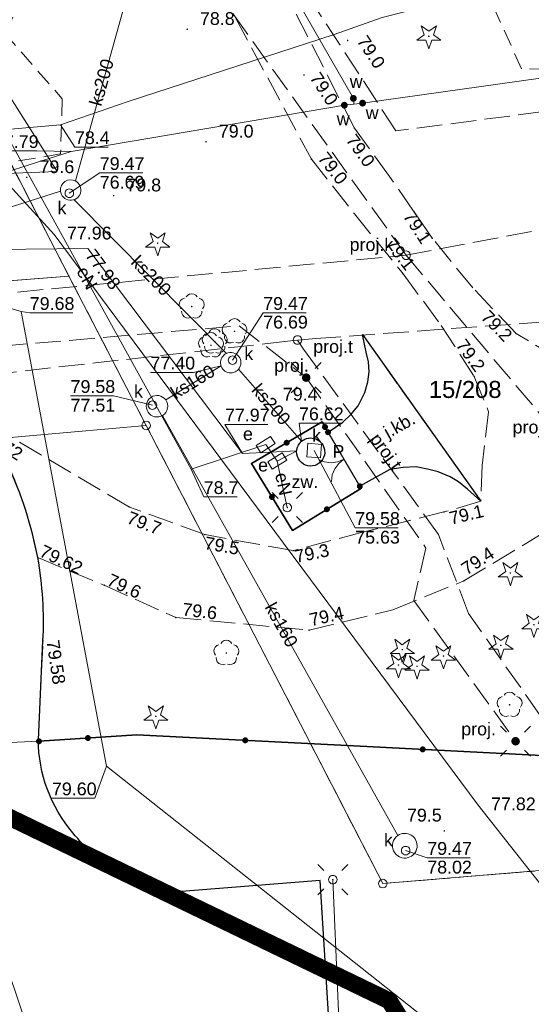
# Model space of a CAD drawing. Extents: x 6411274 to 6413600, y 5890750 to 5892331.
# Tile 13 of 22: x 6413011 to 6413041, y 5891275 to 5891333. Entities that reach past the tile are written whole.
import ezdxf
from ezdxf.enums import TextEntityAlignment as Align

# ---------------------------------------------------------------- set-up
doc = ezdxf.new("R2010")
doc.units = 0
for name, pattern in [('PRZER1-1', [1, 0.5, -0.5]), ('PRZER2-1', [1.5, 1, -0.5]), ('PRZER3-1', [2, 1.5, -0.5]), ('PRZER3-2', [2.5, 1.5, -1])]:
    doc.linetypes.add(name, pattern=pattern)
doc.layers.get('0').update_dxf_attribs({"linetype": 'CONTINUOUS'})
doc.layers.add('@zakres', color=30, linetype='CONTINUOUS')
for name, color, linetype, lineweight in [('GEPPGD', 7, 'CONTINUOUS', 18), ('GESDZI', 7, 'CONTINUOUS', 18), ('GESDZI_O', 7, 'CONTINUOUS', 18), ('GSLKBR', 7, 'CONTINUOUS', 18), ('GSLKOG', 7, 'CONTINUOUS', 35), ('GSLKRW', 7, 'CONTINUOUS', 25), ('GSPWPN', 7, 'CONTINUOUS', 13), ('GSPWPN_O', 7, 'CONTINUOUS', 13), ('GSPWPS', 7, 'CONTINUOUS', 13), ('GSPWPS_O', 7, 'CONTINUOUS', 13), ('GSSKOA', 7, 'CONTINUOUS', 18), ('GSSKOA_O', 7, 'CONTINUOUS', 18), ('GSSOTW', 7, 'CONTINUOUS', 18), ('GSSOTW_O', 7, 'CONTINUOUS', 18), ('GSSZAD', 7, 'CONTINUOUS', 18), ('GUPELA', 7, 'CONTINUOUS', 18), ('GUPEMO', 7, 'CONTINUOUS', 18), ('GUPEMO_O', 7, 'CONTINUOUS', 18), ('GUPIKP', 7, 'CONTINUOUS', 18), ('GUPIKP_O', 7, 'CONTINUOUS', 18), ('GUPISN', 7, 'CONTINUOUS', 18), ('GUPIWZ', 7, 'CONTINUOUS', 18), ('GUPIWZ_O', 7, 'CONTINUOUS', 18), ('GUPPRZ_O', 7, 'CONTINUOUS', 18), ('GUSIWZ', 7, 'CONTINUOUS', 18), ('GUSIWZ_O', 7, 'CONTINUOUS', 18)]:
    doc.layers.add(name, color=color, linetype=linetype, lineweight=lineweight)
for name, color, linetype, lineweight, true_color in [('GESUZY', 7, 'CONTINUOUS', 18, 0x008000), ('GSPRDI', 7, 'CONTINUOUS', 18, 0x008000), ('GSPRDL', 7, 'CONTINUOUS', 18, 0x008000), ('GULEPR', 1, 'CONTINUOUS', 18, 0xff0000), ('GULEPR_O', 1, 'CONTINUOUS', 18, 0xff0000), ('GULKPR', 7, 'CONTINUOUS', 18, 0x803300), ('GULKPR_O', 7, 'CONTINUOUS', 18, 0x803300), ('GULTPR', 7, 'CONTINUOUS', 18, 0xff9100), ('GULTPR_O', 7, 'CONTINUOUS', 18, 0xff9100), ('GULWPR', 5, 'CONTINUOUS', 18, 0x0000ff), ('GUPESE', 1, 'CONTINUOUS', 18, 0xff0000), ('GUPESE_O', 1, 'CONTINUOUS', 18, 0xff0000), ('GUPKKS_O', 7, 'CONTINUOUS', 18, 0x803300), ('GUPKSD', 7, 'CONTINUOUS', 18, 0x803300), ('GUPKSD_O', 7, 'CONTINUOUS', 18, 0x803300), ('GUPWZA', 5, 'CONTINUOUS', 18, 0x0000ff), ('GUPWZA_O', 5, 'CONTINUOUS', 18, 0x0000ff), ('GUSKPR', 7, 'CONTINUOUS', 25, 0x803300), ('GUSKPR_O', 7, 'CONTINUOUS', 25, 0x803300), ('GUSKSD', 7, 'CONTINUOUS', 18, 0x803300)]:
    doc.layers.add(name, color=color, linetype=linetype, lineweight=lineweight, true_color=true_color)
doc.styles.add('Arial', font='Arial')

# ---------------------------------------------------------------- blocks, each defined once
blk = doc.blocks.new('GSPWPN1')
blk.add_hatch(color=0).paths.add_polyline_path([(-0.045, 0), (-0.043467, -0.011647), (-0.038971, -0.0225), (-0.03182, -0.03182), (-0.0225, -0.038971), (-0.011647, -0.043467), (0, -0.045), (0.011647, -0.043467), (0.0225, -0.038971), (0.03182, -0.03182), (0.038971, -0.0225), (0.043467, -0.011647), (0.045, 0), (0.043467, 0.011647), (0.038971, 0.0225), (0.03182, 0.03182), (0.0225, 0.038971), (0.011647, 0.043467), (0, 0.045), (-0.011647, 0.043467), (-0.0225, 0.038971), (-0.03182, 0.03182), (-0.038971, 0.0225), (-0.043467, 0.011647)])
blk = doc.blocks.new('GSPWPS1')
blk.add_hatch(color=0).paths.add_polyline_path([(-0.045, 0), (-0.043467, -0.011647), (-0.038971, -0.0225), (-0.03182, -0.03182), (-0.0225, -0.038971), (-0.011647, -0.043467), (0, -0.045), (0.011647, -0.043467), (0.0225, -0.038971), (0.03182, -0.03182), (0.038971, -0.0225), (0.043467, -0.011647), (0.045, 0), (0.043467, 0.011647), (0.038971, 0.0225), (0.03182, 0.03182), (0.0225, 0.038971), (0.011647, 0.043467), (0, 0.045), (-0.011647, 0.043467), (-0.0225, 0.038971), (-0.03182, 0.03182), (-0.038971, 0.0225), (-0.043467, 0.011647)])
blk = doc.blocks.new('GSPRDI1')
blk.add_hatch(color=0).paths.add_polyline_path([(0, -0.045), (0.013906, -0.042798), (0.02645, -0.036406), (0.036406, -0.02645), (0.042798, -0.013906), (0.045, 0), (0.042798, 0.013906), (0.036406, 0.02645), (0.02645, 0.036406), (0.013906, 0.042798), (0, 0.045), (-0.013906, 0.042798), (-0.02645, 0.036406), (-0.036406, 0.02645), (-0.042798, 0.013906), (-0.045, 0), (-0.042798, -0.013906), (-0.036406, -0.02645), (-0.02645, -0.036406), (-0.013906, -0.042798)])
at = {"color": 0}
blk.add_lwpolyline([(0.272471, 0.088531), (0.713338, -0.231778), (0.168396, -0.231778), (0, -0.750048), (-0.168396, -0.231778), (-0.713338, -0.231778), (-0.272471, 0.088531), (-0.440867, 0.606801), (0, 0.286493), (0.440867, 0.606801)], close=True, dxfattribs=at)
blk = doc.blocks.new('GSPRDL1')
blk.add_hatch(color=0).paths.add_polyline_path([(0, -0.045), (0.013906, -0.042798), (0.02645, -0.036406), (0.036406, -0.02645), (0.042798, -0.013906), (0.045, 0), (0.042798, 0.013906), (0.036406, 0.02645), (0.02645, 0.036406), (0.013906, 0.042798), (0, 0.045), (-0.013906, 0.042798), (-0.02645, 0.036406), (-0.036406, 0.02645), (-0.042798, 0.013906), (-0.045, 0), (-0.042798, -0.013906), (-0.036406, -0.02645), (-0.02645, -0.036406), (-0.013906, -0.042798)])
at = {"color": 0}
for points in [[(-0.324277, 0.563333), (-0.240553, 0.662679), (-0.127956, 0.727494), (0, 0.75), (0.127956, 0.727494), (0.240553, 0.662679), (0.324277, 0.563333)], [(-0.635969, -0.134326), (-0.70458, -0.024001), (-0.731429, 0.103115), (-0.713292, 0.231763), (-0.652348, 0.346501), (-0.55591, 0.433559), (-0.435555, 0.482485)], [(0.435555, 0.482485), (0.55591, 0.433559), (0.652348, 0.346501), (0.713292, 0.231763), (0.731429, 0.103115), (0.70458, -0.024001), (0.635969, -0.134326)], [(-0.068773, -0.646351), (-0.194901, -0.677512), (-0.324092, -0.663766), (-0.440839, -0.606763), (-0.531129, -0.513345), (-0.584125, -0.394725), (-0.593465, -0.265141)], [(0.593465, -0.265141), (0.584125, -0.394725), (0.531129, -0.513345), (0.440839, -0.606763), (0.324092, -0.663766), (0.194901, -0.677512), (0.068773, -0.646351)]]:
    blk.add_lwpolyline(points, dxfattribs=at)
blk = doc.blocks.new('GUPKSD1_1')
at = {"color": 0}
blk.add_lwpolyline([(0, 0.25), (0.064705, 0.241481), (0.125, 0.216506), (0.176777, 0.176777), (0.216506, 0.125), (0.241481, 0.064705), (0.25, 0), (0.241481, -0.064705), (0.216506, -0.125), (0.176777, -0.176777), (0.125, -0.216506), (0.064705, -0.241481), (0, -0.25), (-0.064705, -0.241481), (-0.125, -0.216506), (-0.176777, -0.176777), (-0.216506, -0.125), (-0.241481, -0.064705), (-0.25, 0), (-0.241481, 0.064705), (-0.216506, 0.125), (-0.176777, 0.176777), (-0.125, 0.216506), (-0.064705, 0.241481)], close=True, dxfattribs=at)
blk = doc.blocks.new('GUPWZA1')
blk.add_hatch(color=0).paths.add_polyline_path([(-0.2, 0), (-0.193185, -0.051764), (-0.173205, -0.1), (-0.141421, -0.141421), (-0.1, -0.173205), (-0.051764, -0.193185), (0, -0.2), (0.051764, -0.193185), (0.1, -0.173205), (0.141421, -0.141421), (0.173205, -0.1), (0.193185, -0.051764), (0.2, 0), (0.193185, 0.051764), (0.173205, 0.1), (0.141421, 0.141421), (0.1, 0.173205), (0.051764, 0.193185), (0, 0.2), (-0.051764, 0.193185), (-0.1, 0.173205), (-0.141421, 0.141421), (-0.173205, 0.1), (-0.193185, 0.051764)])
blk = doc.blocks.new('GUPESE1')
at = {"color": 0}
blk.add_lwpolyline([(-0.5, -0.25), (-0.5, 0.25), (0.5, 0.25), (0.5, -0.25)], close=True, dxfattribs=at)
blk = doc.blocks.new('GUPEMO1')
blk.add_hatch(color=0).paths.add_polyline_path([(-0.25, 0), (-0.241481, -0.064705), (-0.216506, -0.125), (-0.176777, -0.176777), (-0.125, -0.216506), (-0.064705, -0.241481), (0, -0.25), (0.064705, -0.241481), (0.125, -0.216506), (0.176777, -0.176777), (0.216506, -0.125), (0.241481, -0.064705), (0.25, 0), (0.241481, 0.064705), (0.216506, 0.125), (0.176777, 0.176777), (0.125, 0.216506), (0.064705, 0.241481), (0, 0.25), (-0.064705, 0.241481), (-0.125, 0.216506), (-0.176777, 0.176777), (-0.216506, 0.125), (-0.241481, 0.064705)])
blk = doc.blocks.new('GUPEMO2')
blk.add_hatch(color=0).paths.add_polyline_path([(-0.001087, 0.044987), (0.011881, 0.043403), (0.021281, 0.03965), (0.030065, 0.033482), (0.038133, 0.023893), (0.043117, 0.012881), (0.044986, 0.001113), (0.044323, -0.007777), (0.040557, -0.019497), (0.033417, -0.030138), (0.024849, -0.037517), (0.013788, -0.042836), (0.002013, -0.044955), (-0.00982, -0.043916), (-0.020466, -0.040077), (-0.029541, -0.033946), (-0.036867, -0.025804), (-0.04187, -0.01649), (-0.04461, -0.005909), (-0.044532, 0.006476), (-0.041285, 0.017903), (-0.034764, 0.028574), (-0.024479, 0.03776), (-0.013449, 0.042943)])
at = {"color": 0}
for points in [[(-0.883883, 0.883883), (-0.53033, 0.53033)], [(0.883883, 0.883883), (0.53033, 0.53033)], [(-0.883883, -0.883883), (-0.53033, -0.53033)], [(0.883883, -0.883883), (0.53033, -0.53033)]]:
    blk.add_lwpolyline(points, dxfattribs=at)
blk = doc.blocks.new('GUPELA2')
blk.add_hatch(color=0).paths.add_polyline_path([(-0.001087, 0.044987), (0.011881, 0.043403), (0.021281, 0.03965), (0.030065, 0.033482), (0.038133, 0.023893), (0.043117, 0.012881), (0.044986, 0.001113), (0.044323, -0.007777), (0.040557, -0.019497), (0.033417, -0.030138), (0.024849, -0.037517), (0.013788, -0.042836), (0.002013, -0.044955), (-0.00982, -0.043916), (-0.020466, -0.040077), (-0.029541, -0.033946), (-0.036867, -0.025804), (-0.04187, -0.01649), (-0.04461, -0.005909), (-0.044532, 0.006476), (-0.041285, 0.017903), (-0.034764, 0.028574), (-0.024479, 0.03776), (-0.013449, 0.042943)])
at = {"color": 0}
for points in [[(-0.883883, 0.883883), (-0.53033, 0.53033)], [(0.883883, 0.883883), (0.53033, 0.53033)], [(-0.883883, -0.883883), (-0.53033, -0.53033)], [(0.883883, -0.883883), (0.53033, -0.53033)]]:
    blk.add_lwpolyline(points, dxfattribs=at)
blk = doc.blocks.new('GUPELA1')
at = {"color": 0}
blk.add_lwpolyline([(0, 0.25), (0.064705, 0.241481), (0.125, 0.216506), (0.176777, 0.176777), (0.216506, 0.125), (0.241481, 0.064705), (0.25, 0), (0.241481, -0.064705), (0.216506, -0.125), (0.176777, -0.176777), (0.125, -0.216506), (0.064705, -0.241481), (0, -0.25), (-0.064705, -0.241481), (-0.125, -0.216506), (-0.176777, -0.176777), (-0.216506, -0.125), (-0.241481, -0.064705), (-0.25, 0), (-0.241481, 0.064705), (-0.216506, 0.125), (-0.176777, 0.176777), (-0.125, 0.216506), (-0.064705, 0.241481)], close=True, dxfattribs=at)
blk = doc.blocks.new('GUPIKP1_1')
at = {"color": 0}
blk.add_lwpolyline([(0, 0.25), (0.064705, 0.241481), (0.125, 0.216506), (0.176777, 0.176777), (0.216506, 0.125), (0.241481, 0.064705), (0.25, 0), (0.241481, -0.064705), (0.216506, -0.125), (0.176777, -0.176777), (0.125, -0.216506), (0.064705, -0.241481), (0, -0.25), (-0.064705, -0.241481), (-0.125, -0.216506), (-0.176777, -0.176777), (-0.216506, -0.125), (-0.241481, -0.064705), (-0.25, 0), (-0.241481, 0.064705), (-0.216506, 0.125), (-0.176777, 0.176777), (-0.125, 0.216506), (-0.064705, 0.241481)], close=True, dxfattribs=at)
blk = doc.blocks.new('GUPIWZ1_1')
at = {"color": 0}
blk.add_lwpolyline([(0, 0.25), (0.064705, 0.241481), (0.125, 0.216506), (0.176777, 0.176777), (0.216506, 0.125), (0.241481, 0.064705), (0.25, 0), (0.241481, -0.064705), (0.216506, -0.125), (0.176777, -0.176777), (0.125, -0.216506), (0.064705, -0.241481), (0, -0.25), (-0.064705, -0.241481), (-0.125, -0.216506), (-0.176777, -0.176777), (-0.216506, -0.125), (-0.241481, -0.064705), (-0.25, 0), (-0.241481, 0.064705), (-0.216506, 0.125), (-0.176777, 0.176777), (-0.125, 0.216506), (-0.064705, 0.241481)], close=True, dxfattribs=at)
blk = doc.blocks.new('GUPISN1')
at = {"color": 0}
blk.add_lwpolyline([(0, 0.25), (0.064705, 0.241481), (0.125, 0.216506), (0.176777, 0.176777), (0.216506, 0.125), (0.241481, 0.064705), (0.25, 0), (0.241481, -0.064705), (0.216506, -0.125), (0.176777, -0.176777), (0.125, -0.216506), (0.064705, -0.241481), (0, -0.25), (-0.064705, -0.241481), (-0.125, -0.216506), (-0.176777, -0.176777), (-0.216506, -0.125), (-0.241481, -0.064705), (-0.25, 0), (-0.241481, 0.064705), (-0.216506, 0.125), (-0.176777, 0.176777), (-0.125, 0.216506), (-0.064705, 0.241481)], close=True, dxfattribs=at)
blk = doc.blocks.new('GEPPGD1_2')
blk.add_hatch(color=0).paths.add_polyline_path([(0, -0.045), (0.013906, -0.042798), (0.02645, -0.036406), (0.036406, -0.02645), (0.042798, -0.013906), (0.045, 0), (0.042798, 0.013906), (0.036406, 0.02645), (0.02645, 0.036406), (0.013906, 0.042798), (0, 0.045), (-0.013906, 0.042798), (-0.02645, 0.036406), (-0.036406, 0.02645), (-0.042798, 0.013906), (-0.045, 0), (-0.042798, -0.013906), (-0.036406, -0.02645), (-0.02645, -0.036406), (-0.013906, -0.042798)])
blk = doc.blocks.new('GEPPGD1_1')
at = {"color": 0}
blk.add_lwpolyline([(0, 0.25), (0.077254, 0.237764), (0.146946, 0.202254), (0.202254, 0.146946), (0.237764, 0.077254), (0.25, 0), (0.237764, -0.077254), (0.202254, -0.146946), (0.146946, -0.202254), (0.077254, -0.237764), (0, -0.25), (-0.077254, -0.237764), (-0.146946, -0.202254), (-0.202254, -0.146946), (-0.237764, -0.077254), (-0.25, 0), (-0.237764, 0.077254), (-0.202254, 0.146946), (-0.146946, 0.202254), (-0.077254, 0.237764)], close=True, dxfattribs=at)
blk = doc.blocks.new('KOLO')
blk.add_hatch(color=0).paths.add_polyline_path([(-0.175, 0), (-0.169037, -0.045293), (-0.151554, -0.0875), (-0.123744, -0.123744), (-0.0875, -0.151554), (-0.045293, -0.169037), (0, -0.175), (0.045293, -0.169037), (0.0875, -0.151554), (0.123744, -0.123744), (0.151554, -0.0875), (0.169037, -0.045293), (0.175, 0), (0.169037, 0.045293), (0.151554, 0.0875), (0.123744, 0.123744), (0.0875, 0.151554), (0.045293, 0.169037), (0, 0.175), (-0.045293, 0.169037), (-0.0875, 0.151554), (-0.123744, 0.123744), (-0.151554, 0.0875), (-0.169037, 0.045293)])
blk = doc.blocks.new('GSLKOG1')
blk.add_hatch(color=0).paths.add_polyline_path([(-0.175, 0), (-0.169037, -0.045293), (-0.151554, -0.0875), (-0.123744, -0.123744), (-0.0875, -0.151554), (-0.045293, -0.169037), (0, -0.175), (0.045293, -0.169037), (0.0875, -0.151554), (0.123744, -0.123744), (0.151554, -0.0875), (0.169037, -0.045293), (0.175, 0), (0.169037, 0.045293), (0.151554, 0.0875), (0.123744, 0.123744), (0.0875, 0.151554), (0.045293, 0.169037), (0, 0.175), (-0.045293, 0.169037), (-0.0875, 0.151554), (-0.123744, 0.123744), (-0.151554, 0.0875), (-0.169037, 0.045293)])
blk = doc.blocks.new('GSLKBR1')
at = {"color": 0}
for points in [[(1.299038, 0.75), (1.06066, 0.43934), (0.75, 0.200962), (0.388229, 0.051111), (0, 0)], [(0, 0), (0.388229, -0.051111), (0.75, -0.200962), (1.06066, -0.43934), (1.299038, -0.75)]]:
    blk.add_lwpolyline(points, dxfattribs=at)

msp = doc.modelspace()

# ---------------------------------------------------------------- linework, layer by layer
at = {"layer": '@zakres', "linetype": 'PRZER3-2', "const_width": 1}
msp.add_lwpolyline([(6413112.783, 5891374.803), (6413060.494, 5891370.923), (6413045.206, 5891343.971), (6412978.933, 5891340.248), (6412981.861, 5891299.798), (6413032.811, 5891275.179), (6413083.63, 5891193.645), (6413097.637, 5891143.944), (6413140.001, 5891147.413), (6413128.175, 5891246.713), (6413116.37, 5891344.95)], close=True, dxfattribs=at)
at = {"layer": 'GESDZI', "color": 7, "linetype": 'Continuous', "lineweight": 18, "elevation": 10.22}
for points in [[(6413051.302, 5891283.626), (6413032.429, 5891282.066), (6413018.53, 5891308.96), (6413013.996, 5891317.725), (6413009.013, 5891327.37), (6413003.68, 5891336.7), (6413026.02, 5891338.27), (6413045.68, 5891339.7), (6413060.38, 5891310), (6413062.32, 5891284.54)], [(6412983.31, 5891325.37), (6412999.04, 5891326.59), (6413009.013, 5891327.37), (6413013.996, 5891317.725), (6412984.08, 5891315.41)], [(6412984.08, 5891315.41), (6413013.996, 5891317.725), (6413018.53, 5891308.96), (6413000.81, 5891307.4), (6412984.81, 5891305.99)], [(6413000.81, 5891307.4), (6413018.53, 5891308.96), (6413032.429, 5891282.066), (6413051.302, 5891283.626), (6413074.1, 5891247.1), (6413021.87, 5891243.03), (6413009.33, 5891280.16)]]:
    msp.add_lwpolyline(points, close=True, dxfattribs=at)
at = {"layer": 'GESUZY', "color": 96, "linetype": 'PRZER1-1', "lineweight": 18, "true_color": 0x008000, "elevation": 10.08}
msp.add_lwpolyline([(6413121.73, 5891212.3), (6413105.56, 5891203.12), (6413102.76, 5891201.17), (6413074.1, 5891247.1), (6413051.302, 5891283.626), (6413032.429, 5891282.066), (6413018.53, 5891308.96), (6413013.996, 5891317.725), (6413009.013, 5891327.37), (6413003.68, 5891336.7), (6412983.942, 5891371.294), (6412973.617, 5891440.781), (6412994.987, 5891442.155), (6413045.68, 5891339.7), (6413060.38, 5891310), (6413063.28, 5891304.13)], close=True, dxfattribs=at)
for points in [[(6412811.49, 5891311.94), (6412863.642, 5891316.032), (6412876.75, 5891317.05), (6412885.72, 5891317.75), (6412983.31, 5891325.37), (6412999.04, 5891326.59), (6413009.013, 5891327.37), (6413013.996, 5891317.725), (6412984.08, 5891315.41), (6412914.28, 5891309.98), (6412864.428, 5891306.106), (6412865.204, 5891296.139), (6412861.217, 5891295.833), (6412833.103, 5891293.645)], [(6412833.103, 5891293.645), (6412861.217, 5891295.833), (6412865.204, 5891296.139), (6412867.787, 5891262.844), (6412870.62, 5891226.35), (6412896.32, 5891228.34), (6412920.47, 5891230.22), (6412914.28, 5891309.98), (6412984.08, 5891315.41), (6413013.996, 5891317.725), (6413018.53, 5891308.96), (6413032.429, 5891282.066), (6413051.302, 5891283.626), (6413074.1, 5891247.1), (6413102.76, 5891201.17), (6413106.835, 5891194.638), (6413118.548, 5891166.594), (6413128.646, 5891135.05), (6413135.14, 5891136.3), (6413140.099, 5891086.538), (6413035.102, 5891023.7), (6412895.368, 5891128.204), (6412877.195, 5891141.733), (6412824.066, 5891181.287)]]:
    msp.add_lwpolyline(points, dxfattribs=at)
at = {"layer": 'GSLKBR', "color": 7, "linetype": 'Continuous', "lineweight": 18, "elevation": 10.18}
for points in [[(6413029.21, 5891308.56), (6413031.08, 5891305.39)], [(6413007.48, 5891290.21), (6413012.24, 5891290.42)]]:
    msp.add_lwpolyline(points, dxfattribs=at)
at = {"layer": 'GSLKOG', "color": 7, "linetype": 'Continuous', "lineweight": 35, "elevation": 10.18}
for points in [[(6413031.08, 5891305.39), (6413031.17, 5891305.28), (6413027.12, 5891302.8), (6413024.71, 5891306.72), (6413028.86, 5891309.17), (6413029.21, 5891308.56)], [(6413012.24, 5891290.42), (6413017.98, 5891290.8), (6413030.72, 5891290.15), (6413046.31, 5891289.35), (6413046.57, 5891289.15), (6413080.89, 5891240.02), (6413102.26, 5891209.44), (6413109.25, 5891193.9), (6413119.39, 5891170.91), (6413120.4, 5891167.36), (6413121.65, 5891161.99), (6413128.46, 5891135.09), (6413133.49, 5891136.06)]]:
    msp.add_lwpolyline(points, dxfattribs=at)
at = {"layer": 'GSLKRW', "color": 7, "linetype": 'Continuous', "lineweight": 25, "elevation": 10.18}
for points in [[(6413012.2, 5891290.51), (6413012.47, 5891296.31, 0.057729), (6413012.17, 5891301.2, 0.060436), (6413010.42, 5891306.64, 0.152957), (6413002.26, 5891315.83, 0.165329), (6412988.85, 5891319.32), (6412984.96, 5891319.04), (6412962.58, 5891317.28), (6412938.02, 5891315.4), (6412911.417, 5891313.346)], [(6413029.957, 5891262.803), (6413028.746, 5891282.238), (6413018.875, 5891281.47, -0.040508), (6413016.824, 5891282.692, -0.082557), (6413014.234, 5891285.045, -0.177581), (6413012.2, 5891290.51)]]:
    msp.add_lwpolyline(points, format="xyb", dxfattribs=at)
msp.add_lwpolyline([(6413029.21, 5891308.56), (6413030.08, 5891309.15), (6413030.57, 5891309.63), (6413030.98, 5891310.12), (6413031.38, 5891310.89), (6413031.55, 5891311.52), (6413031.62, 5891312.1), (6413031.58, 5891312.7), (6413031.46, 5891313.27), (6413031.23, 5891314.3), (6413038.19, 5891304.51), (6413037.4, 5891305.22), (6413036.88, 5891305.65), (6413036.38, 5891305.95), (6413035.68, 5891306.24), (6413035.05, 5891306.4), (6413034.38, 5891306.53), (6413033.63, 5891306.5), (6413032.85, 5891306.38), (6413031.08, 5891305.39)], dxfattribs=at)
at = {"layer": 'GSSKOA', "color": 7, "linetype": 'PRZER3-1', "lineweight": 18, "elevation": 10.18}
for points in [[(6413030.76, 5891326.42), (6413018.44, 5891350.53), (6413003.72, 5891376), (6412991.36, 5891398.36), (6412986.85, 5891422.15), (6412985.74, 5891425.91), (6412985.33, 5891427.92), (6412982.69, 5891445.63), (6412980.3, 5891467.74), (6412978.07, 5891491.32), (6412983.74, 5891488.24), (6412989.71, 5891486.88), (6412995.41, 5891487.46), (6413002.47, 5891488.98), (6413009.33, 5891487.98), (6413018.48, 5891485.18)], [(6412977.36, 5891467.65), (6412979.33, 5891445.27), (6412980.1, 5891440.38), (6412976.51, 5891434.64), (6412973.29, 5891433.81), (6412974.36, 5891427.42), (6412977.76, 5891428.48), (6412982.05, 5891426.4), (6412982.67, 5891424.87), (6412983.43, 5891421.02), (6412984.46, 5891411.33), (6412978.11, 5891410.58), (6412974.37, 5891410.02), (6412975.9, 5891400.47), (6412981.89, 5891401.58), (6412986.81, 5891398.22), (6412987.86, 5891395.83), (6413000.59, 5891374.05), (6413015.24, 5891348.74), (6413028.24, 5891324.59)], [(6413079.48, 5891363.48), (6413072.59, 5891350.86), (6413066.89, 5891342.03), (6413061.37, 5891335.33), (6413057.88, 5891330.86), (6413054.81, 5891323.62), (6413052.07, 5891318.49), (6413050.54, 5891315.24), (6413048.32, 5891313.28), (6413045.69, 5891312.7), (6413042.69, 5891312.9), (6413040.25, 5891314.36), (6413037.71, 5891317.04), (6413035.33, 5891319.95), (6413032.83, 5891323.57), (6413030.76, 5891326.42)], [(6413028.24, 5891324.59), (6413030.77, 5891321.38), (6413033.62, 5891317.86), (6413035.86, 5891314.83), (6413037.79, 5891311.84), (6413038.64, 5891309.76), (6413038.26, 5891306.61), (6413038.19, 5891304.51)]]:
    msp.add_lwpolyline(points, dxfattribs=at)
for points in [[(6413038.19, 5891304.51), (6413036.02, 5891303.88), (6413031.31, 5891302.71), (6413027.17, 5891301.61), (6413021.98, 5891302.55), (6413017.56, 5891304.17), (6413009.05, 5891309.19, -0.091136), (6413012.17, 5891301.2), (6413016.07, 5891299.58), (6413020.27, 5891297.68), (6413028.1, 5891296.94), (6413033.02, 5891298.14), (6413037.18, 5891299.83), (6413042.59, 5891303.1), (6413045.72, 5891305.54), (6413049.12, 5891308.36), (6413053.63, 5891312.22), (6413057.6, 5891315.07), (6413062.22, 5891319.51), (6413066.74, 5891324.88), (6413071.86, 5891332.64), (6413074.52, 5891337.74), (6413078.73, 5891346.43), (6413086.34, 5891359.86)], [(6413012.2, 5891290.51), (6413012.47, 5891296.31, 0.057729), (6413012.17, 5891301.2, 0.060436), (6413010.42, 5891306.64, 0.035247), (6413009.05, 5891309.19, 0.097595), (6413002.26, 5891315.83, 0.165329), (6412988.85, 5891319.32), (6412984.96, 5891319.04), (6412962.58, 5891317.28), (6412938.02, 5891315.4), (6412911.417, 5891313.346)]]:
    msp.add_lwpolyline(points, format="xyb", dxfattribs=at)
msp.add_lwpolyline([(6413029.21, 5891308.56), (6413030.08, 5891309.15), (6413030.57, 5891309.63), (6413030.98, 5891310.12), (6413031.38, 5891310.89), (6413031.55, 5891311.52), (6413031.62, 5891312.1), (6413031.58, 5891312.7), (6413031.46, 5891313.27), (6413031.23, 5891314.3), (6413038.19, 5891304.51), (6413037.4, 5891305.22), (6413036.88, 5891305.65), (6413036.38, 5891305.95), (6413035.68, 5891306.24), (6413035.05, 5891306.4), (6413034.38, 5891306.53), (6413033.63, 5891306.5), (6413032.85, 5891306.38), (6413031.08, 5891305.39)], close=True, dxfattribs=at)
at = {"layer": 'GSSOTW', "color": 7, "linetype": 'PRZER3-1', "lineweight": 18, "elevation": 10.18}
msp.add_lwpolyline([(6413028.86, 5891309.17), (6413029.21, 5891308.56), (6413031.08, 5891305.39), (6413031.17, 5891305.28), (6413027.12, 5891302.8), (6413024.71, 5891306.72)], close=True, dxfattribs=at)
at = {"layer": 'GSSZAD', "color": 7, "linetype": 'PRZER2-1', "lineweight": 18, "elevation": 10.1}
for points in [[(6413040.58, 5891329.89), (6413035.64, 5891340.78), (6413041.78, 5891344.56), (6413048.15, 5891339.63), (6413048.05, 5891329.81)], [(6413001.9, 5891331.75), (6413000.68, 5891339.18), (6413005.01, 5891339.85), (6413009.21, 5891333.15), (6413013.6, 5891328.13), (6413013.51, 5891324.9), (6413007.87, 5891323.95)]]:
    msp.add_lwpolyline(points, close=True, dxfattribs=at)
at = {"layer": 'GULEPR', "color": 1, "linetype": 'PRZER3-1', "lineweight": 18, "true_color": 0xff0000, "elevation": 10.14}
msp.add_lwpolyline([(6413051.782, 5891328.686), (6413033.199, 5891326.247), (6413022.923, 5891342.023), (6413012.412, 5891336.553), (6413006.674, 5891324.355), (6413003.59, 5891324.125), (6412999.758, 5891323.839), (6412991.174, 5891322.749), (6412992.1, 5891312.083), (6412985.249, 5891311.488), (6412992.1, 5891312.083), (6413023.99, 5891314.807), (6413027.929, 5891311.765), (6413034.955, 5891301.764), (6413034.246, 5891298.676), (6413040.226, 5891290.419)], dxfattribs=at)
at = {"layer": 'GULEPR', "color": 1, "linetype": 'Continuous', "lineweight": 18, "true_color": 0xff0000, "elevation": 10.14}
for points in [[(6413002.1, 5891340.67), (6413003.21, 5891339.81), (6413002.76, 5891338.94), (6413003.53, 5891339.38), (6413008.81, 5891328.75), (6413021.18, 5891306.4), (6413025.55, 5891307.84)], [(6412909.54, 5891318.97), (6412920.82, 5891319.81), (6412927.56, 5891320.31), (6412929.68, 5891320.19), (6412933.27, 5891320.27), (6412939.69, 5891320.6), (6412943.61, 5891320.79), (6412954.07, 5891322.35), (6412963.59, 5891323.75), (6412973.28, 5891324.69), (6412976.16, 5891324.88), (6412986.06, 5891325.36), (6412989.08, 5891325.26), (6412994.25, 5891325.38), (6413004.67, 5891325.85), (6413013.5, 5891326.61), (6413017.47, 5891327.97), (6413029.58, 5891331.9), (6413032.39, 5891332.91), (6413050.54, 5891337.52)], [(6413025.55, 5891307.84), (6413026.23, 5891306.87)], [(6413026.23, 5891306.87), (6413027.37, 5891307.46)], [(6413026.23, 5891306.87), (6413026.82, 5891304.14)], [(6413057.53, 5891190.197), (6413086.014, 5891192.209), (6413084.773, 5891208.474), (6413079.138, 5891209.99), (6413078.407, 5891214.782), (6413074.831, 5891232.099), (6413067.075, 5891231.489), (6413066.495, 5891234.63), (6413066.804, 5891234.654), (6413066.495, 5891234.63), (6413063.72, 5891240.122), (6413063.258, 5891242.84), (6413040.575, 5891242.107), (6413026.697, 5891240.897), (6413022.63, 5891246.359), (6413021.738, 5891256.285), (6413023.41, 5891260.571), (6413030.352, 5891262.243), (6413029.493, 5891282.296)]]:
    msp.add_lwpolyline(points, dxfattribs=at)
at = {"layer": 'GULKPR', "color": 36, "linetype": 'PRZER3-1', "lineweight": 18, "true_color": 0x803300, "elevation": 10.14}
for points in [[(6412984.873, 5891408.598), (6412992.529, 5891407.367), (6413002.043, 5891379.289), (6413013.835, 5891353.139), (6413017.794, 5891341.259), (6413033.792, 5891318.952), (6413042.838, 5891308.24)], [(6412991.183, 5891313.105), (6412993.224, 5891315.11), (6413001.026, 5891315.849), (6413033.792, 5891318.952), (6413068.524, 5891325.504)]]:
    msp.add_lwpolyline(points, dxfattribs=at)
at = {"layer": 'GULKPR', "color": 36, "linetype": 'Continuous', "lineweight": 18, "true_color": 0x803300, "elevation": 10.14}
for points in [[(6413017.59, 5891334.85), (6413014.38, 5891323.31)], [(6412869.944, 5891320.926), (6412897.305, 5891323.37), (6413003.357, 5891330.845), (6413013.131, 5891320.172), (6413038.035, 5891286.663), (6413078.142, 5891235.838)], [(6412985.539, 5891323.238), (6413011.197, 5891315.652), (6413016.193, 5891288.953), (6413078.601, 5891239.591), (6413079.987, 5891206.113)], [(6413005.14, 5891320.05), (6413013.5, 5891322.72)], [(6413014.3, 5891322.21), (6413023.24, 5891313.18)], [(6413027.37, 5891307.46), (6413024.18, 5891307.32), (6413015.1, 5891319.35), (6413007.83, 5891319.27), (6413004.66, 5891319.19), (6412973.57, 5891316.54), (6412942.55, 5891313.87), (6412850.02, 5891307.1), (6412845.09, 5891308.62)], [(6413022.93, 5891312.45), (6413019.68, 5891310.46)], [(6413023.96, 5891312.26), (6413027.66, 5891308.03)], [(6413019.5, 5891309.55), (6413033.31, 5891284.89)]]:
    msp.add_lwpolyline(points, dxfattribs=at)
at = {"layer": 'GULTPR', "color": 30, "linetype": 'Continuous', "lineweight": 18, "true_color": 0xff9100, "elevation": 10.14}
msp.add_lwpolyline([(6412923.545, 5891317.122), (6412972.158, 5891321.042), (6412988.87, 5891321.482), (6412999.647, 5891323.343), (6413013.31, 5891323.869), (6412997.733, 5891348.503), (6413105.61, 5891389.763), (6413096.748, 5891419.973), (6413099.633, 5891420.327)], dxfattribs=at)
at = {"layer": 'GULTPR', "color": 30, "linetype": 'PRZER3-1', "lineweight": 18, "true_color": 0xff9100, "elevation": 10.14}
for points in [[(6413045.919, 5891315.327), (6413028.487, 5891314.064), (6413027.421, 5891313.975), (6413026.827, 5891313.902), (6412988.835, 5891309.626), (6412987.923, 5891309.527), (6412987.859, 5891309.98), (6412987.256, 5891323.601), (6412987.245, 5891324.154), (6412988.037, 5891324.178), (6413000.371, 5891324.75), (6413001.912, 5891324.865), (6413002.083, 5891325.24), (6413008.942, 5891339.273), (6413008.456, 5891340.043), (6413008.048, 5891340.698), (6412991.638, 5891372.615)], [(6413042.824, 5891290.298), (6413037.46, 5891297.928), (6413035.693, 5891302.561), (6413027.779, 5891313.443), (6413027.421, 5891313.975)]]:
    msp.add_lwpolyline(points, dxfattribs=at)
at = {"layer": 'GULWPR', "color": 5, "linetype": 'Continuous', "lineweight": 18, "true_color": 0x0000ff, "elevation": 10.14}
for points in [[(6412969.61, 5891578.22), (6412969.65, 5891577.89), (6412969.72, 5891577.22), (6412975.98, 5891572.18), (6412980.79, 5891530.61), (6412985.53, 5891489.35), (6412992.06, 5891426.63), (6412994.34, 5891406.42), (6412997.9, 5891389.75), (6413004.63, 5891374.43), (6413022.21, 5891342.95), (6413030.7, 5891328.16), (6413030.73, 5891327.82)], [(6413030.73, 5891327.82), (6413031.24, 5891327.88), (6413049.63, 5891330.46), (6413055.13, 5891331.74), (6413067.16, 5891333.39), (6413095.45, 5891382.78), (6413099.2, 5891389.22)], [(6413030.73, 5891327.82), (6413030.17, 5891327.76), (6413014.12, 5891325.04), (6413001.55, 5891321.05), (6412975.9, 5891320.03), (6412890.31, 5891313.24), (6412886.69, 5891312.98), (6412884, 5891312.82), (6412881.61, 5891314.87), (6412881.5, 5891314.95), (6412881.223, 5891314.812)]]:
    msp.add_lwpolyline(points, dxfattribs=at)
at = {"layer": 'GUPPRZ_O', "color": 1, "linetype": 'Continuous', "lineweight": 13, "true_color": 0xff0000, "elevation": 10.8, "flags": 128}
for points in [[(6413013.5, 5891326.61), (6413014.35, 5891325.302), (6413016.31, 5891325.302)], [(6413021.18, 5891306.4), (6413021.913, 5891304.762), (6413023.873, 5891304.762)]]:
    msp.add_lwpolyline(points, dxfattribs=at)
at = {"layer": 'GUPPRZ_O', "color": 5, "linetype": 'Continuous', "lineweight": 13, "true_color": 0x0000ff, "elevation": 10.8, "flags": 128}
msp.add_lwpolyline([(6413014.12, 5891325.04), (6413012.113, 5891325.074), (6413009.593, 5891325.074)], dxfattribs=at)
at = {"layer": 'GUPPRZ_O', "color": 36, "linetype": 'Continuous', "lineweight": 13, "true_color": 0x803300, "elevation": 10.8, "flags": 128}
for points in [[(6413014.02, 5891322.59), (6413015.809, 5891323.784), (6413018.329, 5891323.784)], [(6413011.197, 5891315.652), (6413011.697, 5891315.568), (6413014.217, 5891315.568)], [(6413023.6, 5891312.79), (6413025.404, 5891315.573), (6413027.924, 5891315.573)], [(6413022.93, 5891312.45), (6413021.305, 5891312.072), (6413018.785, 5891312.072)], [(6413018.9, 5891310.15), (6413016.613, 5891310.695), (6413014.093, 5891310.695)], [(6413024.18, 5891307.32), (6413023.159, 5891309.022), (6413025.679, 5891309.022)], [(6413027.66, 5891308.03), (6413027.508, 5891309.093), (6413030.028, 5891309.093)], [(6413028.39, 5891307.48), (6413030.808, 5891302.946), (6413033.328, 5891302.946)], [(6413016.193, 5891288.953), (6413015.52, 5891287.076), (6413013, 5891287.076)], [(6413033.77, 5891284), (6413035.038, 5891283.579), (6413037.558, 5891283.579)]]:
    msp.add_lwpolyline(points, dxfattribs=at)
at = {"layer": 'GUSIWZ', "color": 7, "linetype": 'Continuous', "lineweight": 18, "elevation": 10.16}
msp.add_lwpolyline([(6413028.02, 5891307.91), (6413028.82, 5891307.85), (6413028.76, 5891307.05), (6413027.96, 5891307.11)], close=True, dxfattribs=at)
at = {"layer": 'GUSKPR', "color": 36, "linetype": 'Continuous', "lineweight": 25, "true_color": 0x803300, "elevation": 10.14}
msp.add_lwpolyline([(6413027.66, 5891308.03, -0.596559), (6413029.01, 5891307.5, -1.676281)], format="xyb", close=True, dxfattribs=at)
at = {"layer": 'GUSKSD', "color": 36, "linetype": 'Continuous', "lineweight": 18, "true_color": 0x803300, "elevation": 10.14}
for points in [[(6413013.5, 5891322.72, -0.596618), (6413014.38, 5891323.31, -1.676114)], [(6413023.24, 5891313.18, -0.801764), (6413023.96, 5891312.26, -1.24725)], [(6413019.68, 5891310.46, -0.437569), (6413019.5, 5891309.55, -2.285354)], [(6413033.31, 5891284.89, -1.168856), (6413033.92, 5891283.59, -0.855537)]]:
    msp.add_lwpolyline(points, format="xyb", close=True, dxfattribs=at)

# ---------------------------------------------------------------- block references
at = {"layer": 'GEPPGD', "color": 7, "linetype": 'Continuous', "lineweight": 18}
for name, p in [('GEPPGD1_2', (6413013.996, 5891317.725, 10.24)), ('GEPPGD1_1', (6413018.53, 5891308.96, 10.24)), ('GEPPGD1_1', (6413032.429, 5891282.066, 10.24))]:
    msp.add_blockref(name, p, dxfattribs=at)
at = {"layer": 'GSLKBR', "color": 7, "linetype": 'Continuous', "lineweight": 18, "rotation": 210.5365824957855}
msp.add_blockref('GSLKBR1', (6413030.145, 5891306.975, 10.18), dxfattribs=at)
at = {"layer": 'GSLKOG', "color": 7, "linetype": 'Continuous', "lineweight": 35}
for name, p, rotation in [('KOLO', (6413029.035, 5891308.865, 10.18), 299.8459319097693), ('KOLO', (6413029.035, 5891308.865, 10.18), 299.8459319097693), ('GSLKOG1', (6413029.21, 5891308.56, 10.18), 299.8459319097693), ('KOLO', (6413026.785, 5891307.945, 10.18), 30.55596427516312), ('KOLO', (6413026.785, 5891307.945, 10.18), 30.55596427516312), ('GSLKOG1', (6413031.08, 5891305.39, 10.18), 309.2894069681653), ('KOLO', (6413025.915, 5891304.76, 10.18), 121.583030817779), ('KOLO', (6413025.915, 5891304.76, 10.18), 121.583030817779), ('KOLO', (6413029.145, 5891304.04, 10.18), 211.4810391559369), ('KOLO', (6413029.145, 5891304.04, 10.18), 211.4810391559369), ('GSLKOG1', (6413012.24, 5891290.42, 10.18), 3.787573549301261), ('KOLO', (6413015.11, 5891290.61, 10.18), 3.787573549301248), ('KOLO', (6413015.11, 5891290.61, 10.18), 3.787573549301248), ('KOLO', (6413024.35, 5891290.475, 10.18), 357.0792784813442), ('KOLO', (6413024.35, 5891290.475, 10.18), 357.0792784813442), ('KOLO', (6413034.77, 5891289.942, 10.18), 357.0624467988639), ('KOLO', (6413034.77, 5891289.942, 10.18), 357.0624467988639)]:
    msp.add_blockref(name, p, dxfattribs=dict(at, rotation=rotation))
at = {"layer": 'GSPRDI', "color": 96, "linetype": 'Continuous', "lineweight": 18, "true_color": 0x008000}
for p in [(6413035.13, 5891331.81, 10.12), (6413019.21, 5891319.66, 10.12), (6413039.92, 5891300.3, 10.12), (6413041.3, 5891297.26, 10.12), (6413033.57, 5891295.8, 10.12), (6413039.36, 5891296.05, 10.12), (6413035.99, 5891295.42, 10.12), (6413033.35, 5891294.9, 10.12), (6413034.44, 5891294.82, 10.12), (6413019.1, 5891291.89, 10.12)]:
    msp.add_blockref('GSPRDI1', p, dxfattribs=at)
at = {"layer": 'GSPRDL', "color": 96, "linetype": 'Continuous', "lineweight": 18, "true_color": 0x008000}
for p in [(6413021.21, 5891315.94, 10.12), (6413023.72, 5891314.48, 10.12), (6413022.34, 5891313.66, 10.12), (6413022.56, 5891313.88, 10.12), (6413023.24, 5891295.6, 10.12), (6413039.87, 5891292.56, 10.12)]:
    msp.add_blockref('GSPRDL1', p, dxfattribs=at)
at = {"layer": 'GSPWPN', "color": 7, "linetype": 'Continuous', "lineweight": 13}
for p in [(6413020.94, 5891332.22, 10.08), (6413030.36, 5891331.56, 10.08), (6413027.8, 5891329.53, 10.08), (6413030.76, 5891326.42, 10.08), (6413022.05, 5891325.61, 10.08), (6413028.24, 5891324.59, 10.08), (6413011.52, 5891323.52, 10.08), (6413016.62, 5891322.45, 10.08), (6413035.33, 5891319.95, 10.08), (6413033.62, 5891317.86, 10.08), (6413040.25, 5891314.36, 10.08), (6413037.79, 5891311.84, 10.08), (6413025.81, 5891310.17, 10.08), (6413017.56, 5891304.17, 10.08), (6413036.02, 5891303.88, 10.08), (6413021.98, 5891302.55, 10.08), (6413027.17, 5891301.61, 10.08), (6413037.18, 5891299.83, 10.08), (6413016.07, 5891299.58, 10.08), (6413020.27, 5891297.68, 10.08), (6413028.1, 5891296.94, 10.08), (6413036.039, 5891285.157, 10.08)]:
    msp.add_blockref('GSPWPN1', p, dxfattribs=at)
at = {"layer": 'GSPWPS', "color": 7, "linetype": 'Continuous', "lineweight": 13}
for p in [(6413012.17, 5891301.2, 10.08), (6413012.47, 5891296.31, 10.08)]:
    msp.add_blockref('GSPWPS1', p, dxfattribs=at)
at = {"layer": 'GUPELA', "color": 7, "linetype": 'Continuous', "lineweight": 18}
for name, p in [('GUPELA2', (6413026.82, 5891304.14, 10.15)), ('GUPELA1', (6413026.82, 5891304.14, 10.16)), ('GUPELA2', (6413029.493, 5891282.296, 10.15)), ('GUPELA1', (6413029.493, 5891282.296, 10.16))]:
    msp.add_blockref(name, p, dxfattribs=at)
at = {"layer": 'GUPEMO', "color": 1, "linetype": 'Continuous', "lineweight": 18, "true_color": 0xff0000}
for name, p in [('GUPEMO2', (6413027.929, 5891311.765, 10.16)), ('GUPEMO1', (6413027.929, 5891311.765, 10.16)), ('GUPEMO2', (6413040.226, 5891290.419, 10.16)), ('GUPEMO1', (6413040.226, 5891290.419, 10.16))]:
    msp.add_blockref(name, p, dxfattribs=at)
at = {"layer": 'GUPESE', "color": 1, "linetype": 'Continuous', "lineweight": 18, "true_color": 0xff0000}
for p, rotation in [((6413025.55, 5891307.84, 10.16), 32.38087864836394), ((6413026.23, 5891306.87, 10.16), 32.09526745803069)]:
    msp.add_blockref('GUPESE1', p, dxfattribs=dict(at, rotation=rotation))
at = {"layer": 'GUPIKP', "color": 30, "linetype": 'Continuous', "lineweight": 18, "true_color": 0xff9100}
msp.add_blockref('GUPIKP1_1', (6413027.421, 5891313.975, 10.16), dxfattribs=at)
at = {"layer": 'GUPISN', "color": 7, "linetype": 'Continuous', "lineweight": 18}
msp.add_blockref('GUPISN1', (6413029.493, 5891282.296, 10.16), dxfattribs=at)
at = {"layer": 'GUPIWZ', "color": 7, "linetype": 'Continuous', "lineweight": 18}
for p in [(6413014.02, 5891322.59, 10.18), (6413023.6, 5891312.79, 10.18), (6413018.9, 5891310.15, 10.18), (6413033.77, 5891284, 10.18)]:
    msp.add_blockref('GUPIWZ1_1', p, dxfattribs=at)
at = {"layer": 'GUPKSD', "color": 36, "linetype": 'Continuous', "lineweight": 18, "true_color": 0x803300}
msp.add_blockref('GUPKSD1_1', (6413033.792, 5891318.952, 10.16), dxfattribs=at)
at = {"layer": 'GUPWZA', "color": 5, "linetype": 'Continuous', "lineweight": 18, "true_color": 0x0000ff}
for p in [(6413030.7, 5891328.16, 10.16), (6413031.24, 5891327.88, 10.16), (6413030.17, 5891327.76, 10.16)]:
    msp.add_blockref('GUPWZA1', p, dxfattribs=at)

# ---------------------------------------------------------------- texts
at = {"layer": 'GESDZI_O', "color": 7, "linetype": 'Continuous', "lineweight": 0, "style": 'Arial'}
msp.add_text('15/208', height=1, dxfattribs=at).set_placement((6413037.265, 5891310.573, 10.8), align=Align.CENTER)
at = {"layer": 'GSPWPN_O', "color": 7, "linetype": 'Continuous', "lineweight": 0, "style": 'Arial'}
for s, p in [('78.8', (6413021.69, 5891332.47, 10.8)), ('79.0', (6413022.8, 5891325.86, 10.8)), ('79.6', (6413012.27, 5891323.77, 10.8)), ('79.8', (6413017.37, 5891322.7, 10.8)), ('79.4', (6413026.56, 5891310.42, 10.8)), ('79.5', (6413033.847, 5891285.708, 10.8))]:
    msp.add_text(s, height=0.75, dxfattribs=at).set_placement(p)
for s, rotation, p in [('79.0', 303.27766, (6413030.87, 5891331.534, 10.8)), ('79.0', 303.27766, (6413028.105, 5891329.368, 10.8)), ('79.0', 305.43475, (6413030.224, 5891325.713, 10.8)), ('79.0', 308.011, (6413028.571, 5891324.631, 10.8)), ('79.7', 339.14596, (6413017.333, 5891303.244, 10.8)), ('79.1', 13.3626, (6413036.431, 5891303.133, 10.8)), ('79.5', 350.27184, (6413021.913, 5891301.704, 10.8)), ('79.3', 11.77056, (6413027.342, 5891300.883, 10.8)), ('79.4', 33.24845, (6413037.352, 5891300.14, 10.8)), ('79.6', 335.56275, (6413016.162, 5891299.611, 10.8)), ('79.6', 353.06655, (6413020.621, 5891297.81, 10.8)), ('79.4', 12.69529, (6413028.212, 5891297.17, 10.8))]:
    msp.add_text(s, height=0.75, rotation=rotation, dxfattribs=at).set_placement(p)
for s, rotation, p in [('79.1', 303.3749, (6413034.705, 5891319.542, 10.8)), ('79.1', 308.75297, (6413033.792, 5891317.99, 10.8)), ('79.2', 314.47464, (6413039.565, 5891313.813, 10.8)), ('79.2', 306.19309, (6413037.882, 5891312.03, 10.8))]:
    msp.add_text(s, height=0.75, rotation=rotation, dxfattribs=at).set_placement(p, align=Align.RIGHT)
at = {"layer": 'GSPWPS_O', "color": 7, "linetype": 'Continuous', "lineweight": 0, "style": 'Arial'}
for s, rotation, p in [('79.72', 328.81398, (6413008.744, 5891308.224, 10.8)), ('79.62', 334.69963, (6413012.202, 5891301.31, 10.8))]:
    msp.add_text(s, height=0.75, rotation=rotation, dxfattribs=at).set_placement(p)
msp.add_text('79.58', height=0.75, rotation=278.49569, dxfattribs=at).set_placement((6413013.061, 5891293.711, 10.8), align=Align.RIGHT)
at = {"layer": 'GSSKOA_O', "color": 7, "linetype": 'Continuous', "lineweight": 0, "style": 'Arial'}
msp.add_text('j.kb.', height=0.75, rotation=29.21924, dxfattribs=at).set_placement((6413033.579, 5891308.647, 10.8), align=Align.CENTER)
at = {"layer": 'GSSOTW_O', "color": 7, "linetype": 'Continuous', "lineweight": 0, "style": 'Arial'}
msp.add_text('zw.', height=0.75, dxfattribs=at).set_placement((6413027.852, 5891305.279, 10.8), align=Align.CENTER)
at = {"layer": 'GULEPR_O', "color": 1, "linetype": 'Continuous', "lineweight": 0, "true_color": 0xff0000, "style": 'Arial'}
for rotation, p in [(298.96311, (6413014.738, 5891317.433, 10.8)), (282.19505, (6413026.238, 5891305.443, 10.8))]:
    msp.add_text('eN', height=0.75, rotation=rotation, dxfattribs=at).set_placement(p, align=Align.CENTER)
at = {"layer": 'GULKPR_O', "color": 36, "linetype": 'Continuous', "lineweight": 0, "true_color": 0x803300, "style": 'Arial'}
for s, rotation, p in [('ks200', 74.45539, (6413016.268, 5891329.001, 10.8)), ('ks200', 314.71305, (6413018.561, 5891317.489, 10.8)), ('ks160', 31.47946, (6413021.458, 5891311.205, 10.8)), ('ks200', 311.17634, (6413025.589, 5891309.952, 10.8)), ('ks160', 299.24953, (6413026.149, 5891297.077, 10.8))]:
    msp.add_text(s, height=0.75, rotation=rotation, dxfattribs=at).set_placement(p, align=Align.CENTER)
at = {"layer": 'GULTPR_O', "color": 30, "linetype": 'Continuous', "lineweight": 0, "true_color": 0xff9100, "style": 'Arial'}
msp.add_text('proj.t', height=0.75, rotation=306.02697, dxfattribs=at).set_placement((6413032.319, 5891307.217, 10.8), align=Align.CENTER)
at = {"layer": 'GUPEMO_O', "color": 1, "linetype": 'Continuous', "lineweight": 0, "true_color": 0xff0000, "style": 'Arial'}
for p in [(6413028.082, 5891312.111, 10.8), (6413039.071, 5891290.766, 10.8)]:
    msp.add_text('proj.', height=0.75, dxfattribs=at).set_placement(p, align=Align.RIGHT)
at = {"layer": 'GUPESE_O', "color": 1, "linetype": 'Continuous', "lineweight": 0, "true_color": 0xff0000, "style": 'Arial'}
for p in [(6413024.8, 5891308.09, 10.8), (6413025.686, 5891306.258, 10.8)]:
    msp.add_text('e', height=0.75, dxfattribs=at).set_placement(p, align=Align.RIGHT)
at = {"layer": 'GUPIKP_O', "color": 30, "linetype": 'Continuous', "lineweight": 0, "true_color": 0xff9100, "style": 'Arial'}
msp.add_text('proj.t', height=0.75, dxfattribs=at).set_placement((6413030.672, 5891313.217, 10.8), align=Align.RIGHT)
at = {"layer": 'GUPIWZ_O', "color": 7, "linetype": 'Continuous', "lineweight": 0, "style": 'Arial'}
for p in [(6413013.848, 5891321.36, 10.8), (6413024.82, 5891312.795, 10.8), (6413018.341, 5891310.591, 10.8), (6413033.02, 5891284.25, 10.8)]:
    msp.add_text('k', height=0.75, dxfattribs=at).set_placement(p, align=Align.RIGHT)
at = {"layer": 'GUPKKS_O', "color": 36, "linetype": 'Continuous', "lineweight": 0, "true_color": 0x803300, "style": 'Arial'}
msp.add_text('proj.', height=0.75, dxfattribs=at).set_placement((6413042.088, 5891308.49, 10.8), align=Align.RIGHT)
at = {"layer": 'GUPKSD_O', "color": 36, "linetype": 'Continuous', "lineweight": 0, "true_color": 0x803300, "style": 'Arial'}
msp.add_text('proj.k', height=0.75, dxfattribs=at).set_placement((6413033.042, 5891319.202, 10.8), align=Align.RIGHT)
at = {"layer": 'GUPPRZ_O', "color": 5, "linetype": 'Continuous', "lineweight": 0, "true_color": 0x0000ff, "style": 'Arial'}
msp.add_text('77.79', height=0.75, dxfattribs=at).set_placement((6413009.593, 5891325.246, 10.8))
at = {"layer": 'GUPPRZ_O', "color": 1, "linetype": 'Continuous', "lineweight": 0, "true_color": 0xff0000, "style": 'Arial'}
msp.add_text('78.4', height=0.75, rotation=360, dxfattribs=at).set_placement((6413014.35, 5891325.474, 10.8))
at = {"layer": 'GUPPRZ_O', "color": 36, "linetype": 'Continuous', "lineweight": 0, "true_color": 0x803300, "style": 'Arial'}
for s, p in [('79.47', (6413015.809, 5891323.957, 10.8)), ('76.69', (6413015.809, 5891322.862, 10.8)), ('77.96', (6413013.881, 5891319.878, 10.8)), ('79.47', (6413025.404, 5891315.745, 10.8)), ('76.69', (6413025.404, 5891314.65, 10.8)), ('77.40', (6413018.785, 5891312.245, 10.8)), ('79.58', (6413014.093, 5891310.868, 10.8)), ('77.51', (6413014.093, 5891309.773, 10.8)), ('77.97', (6413023.159, 5891309.195, 10.8)), ('76.62', (6413027.508, 5891309.265, 10.8)), ('79.58', (6413030.808, 5891303.119, 10.8)), ('75.63', (6413030.808, 5891302.024, 10.8)), ('77.82', (6413038.785, 5891286.369, 10.8)), ('79.47', (6413035.038, 5891283.751, 10.8)), ('78.02', (6413035.038, 5891282.656, 10.8))]:
    msp.add_text(s, height=0.75, dxfattribs=at).set_placement(p)
for s, rotation, p in [('77.98', 307.04476, (6413014.914, 5891318.94, 10.8)), ('79.68', 360, (6413011.697, 5891315.741, 10.8)), ('79.60', 360, (6413013, 5891287.248, 10.8))]:
    msp.add_text(s, height=0.75, rotation=rotation, dxfattribs=at).set_placement(p)
at = {"layer": 'GUPPRZ_O', "color": 1, "linetype": 'Continuous', "lineweight": 0, "true_color": 0xff0000, "style": 'Arial'}
msp.add_text('78.7', height=0.75, dxfattribs=at).set_placement((6413021.913, 5891304.934, 10.8))
at = {"layer": 'GUPWZA_O', "color": 5, "linetype": 'Continuous', "lineweight": 0, "true_color": 0x0000ff, "style": 'Arial'}
for p in [(6413031.244, 5891328.778, 10.8), (6413032.181, 5891326.939, 10.8), (6413030.478, 5891326.584, 10.8)]:
    msp.add_text('w', height=0.75, dxfattribs=at).set_placement(p, align=Align.RIGHT)
at = {"layer": 'GUSIWZ_O', "color": 7, "linetype": 'Continuous', "lineweight": 0, "style": 'Arial'}
msp.add_text('k', height=0.75, dxfattribs=at).set_placement((6413028.538, 5891308.005, 10.8), align=Align.CENTER)
at = {"layer": 'GUSKPR_O', "color": 36, "linetype": 'Continuous', "lineweight": 0, "true_color": 0x803300, "style": 'Arial'}
msp.add_text('P', height=0.75, dxfattribs=at).set_placement((6413029.819, 5891307.058, 10.8), align=Align.CENTER)

doc.saveas('drawing.dxf')
